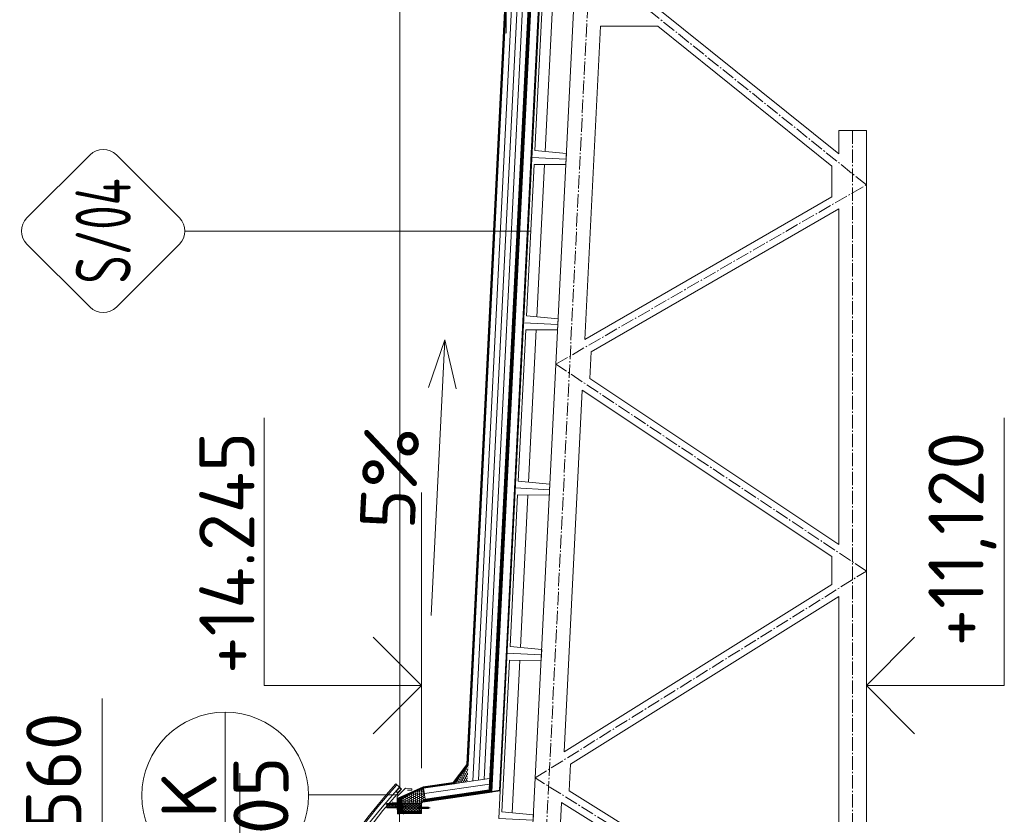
# Model space of a CAD drawing. Header units: millimetres. Extents: x -796345 to 3713765, y -2985421 to 2187451.
# Tile 171 of 256: x 201808 to 208945, y 75036 to 80798. Entities that reach past the tile are written whole.
import ezdxf
from ezdxf.enums import TextEntityAlignment as Align

# ---------------------------------------------------------------- set-up
doc = ezdxf.new("R2010")
doc.units = ezdxf.units.MM
for name, pattern in [('AM_DIN_G_W050', [13.75, 9.75, -1.5, 1, -1.5]), ('CARKOVANA', [5, 3, -2]), ('DASHDOT', [25.4, 12.7, -6.35, 0, -6.35])]:
    doc.linetypes.add(name, pattern=pattern)
doc.layers.add('_____detaily', color=1, linetype='Continuous')
for name, color, linetype, lineweight in [('A99_N_kce-pohl', 1, 'Continuous', 9), ('A99_N_kce-rez-sil', 6, 'Continuous', 18), ('A99_N_kce-rez-ten', 4, 'Continuous', 9), ('A99_N_koty-200-vysk', 6, 'Continuous', 9), ('A99_N_sraf', 252, 'Continuous', 0), ('A99_N_znaceni 200', 5, 'Continuous', 5), ('A99_S_kce-pohl', 7, 'Continuous', 5), ('A99_S_kce-rez-sil', 7, 'Continuous', 15), ('A99_S_kce-rez-ten', 7, 'Continuous', 9)]:
    doc.layers.add(name, color=color, linetype=linetype, lineweight=lineweight)
doc.styles.add('A99_kota', font='isocpeur.ttf', dxfattribs={"height": 2})
doc.styles.add('A99_popis', font='isocpeur.ttf')
doc.styles.add('ad_popis 100', font='isocpeur.ttf', dxfattribs={"height": 200})
doc.linetypes.add('IZOLACE', pattern='A,0.00254,-2.54,[134,ltypeshp.shx,S=2.54,R=0,X=-2.54,Y=0],-5.08,[134,ltypeshp.shx,S=2.54,R=180,X=2.54,Y=0],-2.54', length=10.16254)

# ---------------------------------------------------------------- blocks, each defined once
blk = doc.blocks.new('*U32')
at = {"color": 0, "linetype": 'ByBlock', "lineweight": -2}
blk.add_line((-3, 0), (7, 0), dxfattribs=at)
for points in [[(-1.75, -1.75), (0, 0), (1.75, -1.75)], [(0, 0), (0, -5), (0, -5), (9.7, -5)]]:
    blk.add_lwpolyline(points, dxfattribs=at)
at = {"color": 0, "linetype": 'ByBlock', "lineweight": -2, "style": 'A99_kota'}
for tag, p in [('VYSKA', (9.2, -2.25)), ('POPIS', (9.2, -5.5))]:
    blk.add_attdef(tag, text='', height=2, dxfattribs=at).set_placement(p, align=Align.TOP_RIGHT)
blk = doc.blocks.new('*U24')
at = {"color": 0, "linetype": 'ByBlock', "lineweight": -2}
blk.add_line((-3, 0), (7, 0), dxfattribs=at)
for points in [[(0, 0), (0, 5), (0, 5), (9.7, 5)], [(-1.75, 1.75), (0, 0), (1.75, 1.75)]]:
    blk.add_lwpolyline(points, dxfattribs=at)
at = {"color": 0, "linetype": 'ByBlock', "lineweight": -2, "style": 'A99_kota'}
for tag, p in [('VYSKA', (9.2, 7.75)), ('POPIS', (9.2, 4.5))]:
    blk.add_attdef(tag, text='', height=2, dxfattribs=at).set_placement(p, align=Align.TOP_RIGHT)
blk = doc.blocks.new('*U48')
at = {"color": 0, "linetype": 'ByBlock', "lineweight": -2}
blk.add_line((-3, 0), (7, 0), dxfattribs=at)
for points in [[(0, 0), (0, 5.7), (0, 5.7), (9.7, 5.7)], [(-1.75, 1.75), (0, 0), (1.75, 1.75)]]:
    blk.add_lwpolyline(points, dxfattribs=at)
at = {"color": 0, "linetype": 'ByBlock', "lineweight": -2, "style": 'A99_kota'}
for tag, p in [('VYSKA', (9.2, 8.45)), ('POPIS', (9.2, 5.2))]:
    blk.add_attdef(tag, text='', height=2, dxfattribs=at).set_placement(p, align=Align.TOP_RIGHT)
blk = doc.blocks.new('*U82')
at = {"color": 0}
for p, q in [((-0.721, 4.139), (-4.149, 0.711)), ((4.139, 0.711), (0.711, 4.139)), ((-4.149, -0.721), (-0.721, -4.149)), ((0.711, -4.149), (4.139, -0.721)), ((-0.005, -4.445), (-0.005, -23.273))]:
    blk.add_line(p, q, dxfattribs=at)
for centre, start, end in [((-0.005, 3.424), 45, 135), ((-3.433, -0.005), 135, 225), ((3.424, -0.005), 315, 45), ((-0.005, -3.433), 225, 315)]:
    blk.add_arc(centre, 1.012, start, end, dxfattribs=at)
at = {"color": 0, "linetype": 'ByBlock', "style": 'A99_popis', "width": 0.953108}
blk.add_attdef('SKLADBA', text='', height=3, rotation=0.0103, dxfattribs=at).set_placement((-2.863, -1.506), (2.855, -1.505), align=Align.FIT)
blk = doc.blocks.new('Befestiger_gross')
at = {"layer": '_____detaily', "linetype": 'Continuous', "lineweight": -2}
for p, q in [((1, -1), (0, 0)), ((1, 0), (0, 0)), ((1, -1), (0, 0)), ((1, 0), (0, 0)), ((2, 0), (1, 0)), ((1, 0), (1, 0)), ((1, 0), (1, 0)), ((2, 0), (1, 0)), ((1, 0), (1, 0)), ((1, 0), (1, 0)), ((2, 1), (2, 0)), ((2, 1), (2, 0)), ((2, 1), (2, 0)), ((2, -1), (2, 1)), ((3, 0), (2, 0)), ((3, 0), (2, 0)), ((3, 1), (4, 0)), ((3, 1), (3, 0)), ((3, 1), (4, 0)), ((3, -1), (3, 1)), ((4, -1), (5, 1)), ((5, 0), (4, 0)), ((5, 0), (4, 0)), ((5, 1), (5, 0)), ((6, 0), (5, 0)), ((5, 0), (5, 1)), ((5, -1), (6, 1)), ((5, 1), (5, 0)), ((6, 0), (5, 0)), ((7, 1), (6, 1)), ((6, 1), (6, 1)), ((6, 1), (6, 1)), ((6, 0), (6, 1)), ((7, 1), (6, 1)), ((6, 1), (6, 1)), ((6, 1), (6, 1)), ((6, -1), (7, 1)), ((7, 1), (7, 1)), ((8, 1), (7, 1)), ((7, 1), (7, 1)), ((7, 1), (7, 1)), ((8, 1), (7, 1)), ((8, 1), (8, 1)), ((9, 1), (8, 1)), ((8, 1), (8, 1)), ((8, 1), (8, 1)), ((8, -1), (8, 1)), ((9, 1), (8, 1)), ((9, 1), (10, 1)), ((9, 1), (9, 1)), ((9, 1), (10, 1)), ((9, -1), (9, 1)), ((10, 1), (10, 1)), ((11, 1), (10, 1)), ((10, -1), (11, 1)), ((10, 1), (10, 1)), ((11, 1), (11, 0)), ((11, 1), (11, 0)), ((11, -1), (12, 1)), ((12, 0), (11, 0)), ((12, 0), (11, 0)), ((12, 1), (12, 0)), ((12, 1), (12, 0)), ((12, 1), (12, 0)), ((12, -1), (13, 1)), ((13, 0), (12, 0)), ((13, 0), (12, 0)), ((13, 1), (13, 0)), ((14, 0), (13, 0)), ((13, 1), (13, 0)), ((13, 1), (13, 0)), ((14, 0), (13, 0)), ((15, 1), (14, 1)), ((14, 1), (14, 1)), ((14, 1), (14, 1)), ((14, 1), (14, 0)), ((15, 1), (14, 1)), ((14, 1), (14, 1)), ((14, 1), (14, 1)), ((14, -1), (14, 1)), ((15, 1), (16, 1)), ((15, 1), (15, 1)), ((15, 1), (16, 1)), ((15, -1), (15, 1)), ((16, 1), (16, 1)), ((17, 1), (16, 1)), ((16, 1), (16, 1)), ((16, -1), (17, 1)), ((17, 1), (17, 1)), ((18, 1), (17, 1)), ((17, 1), (17, 1)), ((18, 1), (17, 1)), ((17, -1), (18, 1)), ((18, 1), (18, 1)), ((19, 1), (18, 1)), ((18, 1), (18, 1)), ((18, 1), (18, 1)), ((19, 1), (18, 1)), ((18, -1), (19, 1)), ((20, 1), (19, 1)), ((19, 1), (19, 1)), ((19, 1), (19, 1)), ((20, 1), (19, 1)), ((19, -1), (20, 1)), ((19, 1), (19, 1)), ((21, 1), (20, 1)), ((20, 1), (20, 1)), ((20, 1), (20, 1)), ((20, 1), (20, 1)), ((21, 1), (20, 1)), ((20, 1), (20, 1)), ((20, 1), (20, 1)), ((21, 1), (21, 1)), ((22, 1), (21, 1)), ((21, 1), (21, 1)), ((21, 1), (21, 1)), ((21, -1), (21, 1)), ((22, 1), (21, 1)), ((22, 1), (23, 1)), ((22, 1), (22, 1)), ((22, 1), (23, 1)), ((22, -1), (22, 1)), ((24, 1), (23, 1)), ((24, 1), (23, 1)), ((23, -1), (24, 1)), ((24, 1), (24, 1)), ((25, 1), (24, 1)), ((24, 1), (24, 1)), ((24, 1), (24, 1)), ((25, 1), (24, 1)), ((24, -1), (25, 1)), ((25, 1), (25, 1)), ((26, 1), (25, 1)), ((25, 1), (25, 1)), ((25, 1), (25, 1)), ((26, 1), (25, 1)), ((25, -1), (26, 1)), ((26, 1), (26, 1)), ((27, 1), (26, 1)), ((26, 1), (26, 1)), ((26, 1), (26, 1)), ((27, 1), (26, 1)), ((28, 0), (27, 0)), ((27, 1), (27, 0)), ((27, 1), (27, 1)), ((28, 0), (27, 0)), ((27, 1), (27, 0)), ((27, -1), (27, 1)), ((28, 1), (29, 0)), ((28, 1), (28, 0)), ((28, 1), (29, 0)), ((28, -1), (28, 1)), ((29, 0), (29, 0)), ((29, 0), (29, 0)), ((30, 1), (29, 0)), ((29, 0), (29, 0)), ((29, 0), (29, 0)), ((29, -1), (30, 1)), ((30, 1), (30, 0)), ((31, 0), (30, 0)), ((30, 1), (30, 0)), ((31, 0), (30, 0)), ((30, -1), (31, 1)), ((31, 1), (31, 0)), ((32, 0), (31, 0)), ((31, 1), (31, 0)), ((31, 1), (31, 0)), ((32, 0), (31, 0)), ((31, -1), (32, 1)), ((32, 1), (32, 0)), ((33, 0), (32, 0)), ((32, 1), (32, 0)), ((32, 1), (32, 0)), ((33, 0), (32, 0)), ((32, -1), (33, 1)), ((33, 1), (33, 0)), ((34, 0), (33, 0)), ((33, 1), (33, 0)), ((33, 1), (33, 0)), ((34, 0), (33, 0)), ((34, 1), (34, 0)), ((36, 0), (34, 0)), ((34, 1), (34, 0)), ((34, -1), (34, 1)), ((34, 1), (34, 0)), ((36, 0), (34, 0)), ((36, 0), (37, 1)), ((36, 0), (37, 1)), ((37, -1), (37, 1)), ((37, -1), (37, 1)), ((2, -1), (1, -1)), ((2, -1), (1, -1)), ((2, -1), (2, -1)), ((3, -1), (2, -1)), ((2, -1), (2, -1)), ((2, -1), (2, -1)), ((3, -1), (2, -1)), ((3, -1), (3, -1)), ((4, -1), (3, -1)), ((3, -1), (3, -1)), ((3, -1), (3, -1)), ((4, -1), (3, -1)), ((5, 0), (4, 0)), ((4, 0), (4, -1)), ((5, 0), (4, 0)), ((4, -1), (4, -1)), ((4, -1), (4, -1)), ((6, 0), (5, 0)), ((5, 0), (5, -1)), ((5, 0), (5, -1)), ((6, 0), (5, 0)), ((5, 0), (5, -1)), ((6, 0), (6, -1)), ((7, 0), (6, -1)), ((6, 0), (6, -1)), ((7, 0), (7, 0)), ((7, 0), (8, -1)), ((7, 0), (7, 0)), ((7, 0), (8, -1)), ((9, 0), (8, 0)), ((8, 0), (8, -1)), ((9, 0), (8, 0)), ((9, 0), (9, -1)), ((10, 0), (9, 0)), ((9, 0), (9, -1)), ((9, 0), (9, -1)), ((10, 0), (9, 0)), ((10, 0), (10, -1)), ((10, 0), (10, -1)), ((11, -1), (10, -1)), ((10, -1), (10, -1)), ((11, -1), (10, -1)), ((11, -1), (11, -1)), ((12, -1), (11, -1)), ((11, -1), (11, -1)), ((11, -1), (11, -1)), ((12, -1), (11, -1)), ((13, 0), (12, -1)), ((12, -1), (12, -1)), ((12, -1), (12, -1)), ((13, 0), (13, 0)), ((13, 0), (14, -1)), ((13, 0), (13, 0)), ((13, 0), (14, -1)), ((15, 0), (14, 0)), ((14, 0), (14, -1)), ((15, 0), (14, 0)), ((15, 0), (15, -1)), ((16, 0), (15, 0)), ((15, 0), (15, -1)), ((15, 0), (15, -1)), ((16, 0), (15, 0)), ((16, 0), (16, -1)), ((17, 0), (16, 0)), ((16, 0), (16, -1)), ((16, 0), (16, -1)), ((17, 0), (16, 0)), ((17, 0), (17, -1)), ((18, 0), (17, 0)), ((17, 0), (17, -1)), ((17, 0), (17, -1)), ((18, 0), (17, 0)), ((19, 0), (18, 0)), ((18, 0), (18, -1)), ((18, 0), (18, -1)), ((19, 0), (18, 0)), ((18, 0), (18, -1)), ((19, 0), (19, -1)), ((20, 0), (19, -1)), ((19, 0), (19, -1)), ((21, 0), (20, 0)), ((21, 0), (20, 0)), ((21, 0), (21, -1)), ((22, 0), (21, 0)), ((21, 0), (21, -1)), ((21, 0), (21, -1)), ((22, 0), (21, 0)), ((22, 0), (22, -1)), ((23, 0), (22, 0)), ((22, 0), (22, -1)), ((22, 0), (22, -1)), ((23, 0), (22, 0)), ((23, 0), (23, -1)), ((24, 0), (23, 0)), ((23, 0), (23, -1)), ((23, 0), (23, -1)), ((24, 0), (23, 0)), ((24, 0), (24, -1)), ((25, 0), (24, 0)), ((24, 0), (24, -1)), ((24, 0), (24, -1)), ((25, 0), (24, 0)), ((25, 0), (25, -1)), ((25, 0), (25, -1)), ((26, -1), (25, -1)), ((26, -1), (27, -1)), ((26, -1), (26, -1)), ((26, -1), (27, -1)), ((26, -1), (26, -1)), ((28, -1), (27, -1)), ((27, -1), (27, -1)), ((28, -1), (27, -1)), ((29, -1), (28, -1)), ((28, -1), (28, -1)), ((28, -1), (28, -1)), ((29, -1), (28, -1)), ((28, -1), (28, -1)), ((29, -1), (29, -1)), ((30, -1), (29, -1)), ((29, -1), (29, -1)), ((29, -1), (29, -1)), ((30, -1), (29, -1)), ((30, -1), (30, -1)), ((31, -1), (30, -1)), ((30, -1), (30, -1)), ((30, -1), (30, -1)), ((31, -1), (30, -1)), ((31, -1), (31, -1)), ((32, -1), (31, -1)), ((31, -1), (31, -1)), ((31, -1), (31, -1)), ((32, -1), (31, -1)), ((32, -1), (32, -1)), ((33, -1), (32, -1)), ((32, -1), (32, -1)), ((34, -1), (33, -1)), ((34, -1), (33, -1)), ((37, -1), (34, -1)), ((34, -1), (34, -1)), ((37, -1), (34, -1)), ((34, -1), (34, -1)), ((34, -1), (34, -1)), ((37, -1), (37, -1)), ((37, -1), (37, -1))]:
    blk.add_line(p, q, dxfattribs=at)
blk = doc.blocks.new('*U20')
at = {"color": 0, "linetype": 'ByBlock'}
blk.add_line((-3.02, 0), (3.02, 0), dxfattribs=at)
blk.add_circle((0, 0), 3.02, dxfattribs=at)
at = {"color": 0, "linetype": 'ByBlock', "style": 'A99_popis'}
for tag, p in [('KATEGORIE', (0, 1.31)), ('PRVEK', (0, -1.298))]:
    blk.add_attdef(tag, text='', height=2, dxfattribs=at).set_placement(p, align=Align.MIDDLE_CENTER)

msp = doc.modelspace()

# ---------------------------------------------------------------- hatches: boundary and pattern name
at = {"layer": 'A99_N_kce-rez-ten', "lineweight": 0, "transparency": 33554562}
h = msp.add_hatch(dxfattribs=at)
h.set_pattern_fill('ANSI31', color=1, scale=50)
h.set_pattern_definition([(135, (209140, 35042.8334), (-4.4194174, -4.4194174), [])])
h.paths.add_polyline_path([(204580, 75152.5), (204580, 75057.5), (204560, 75057.5), (204560, 75145)])
at = {"layer": 'A99_N_kce-rez-ten', "linetype": 'Continuous', "lineweight": 0}
h = msp.add_hatch(dxfattribs=at)
h.set_pattern_fill('HONEY', color=1, scale=0.25, style=2)
h.set_pattern_definition([(90, (-120.5, -981013.5), (-5.41265875, 9.375), [6.25, -12.5]), (210, (-120.5, -981013.5), (-5.412658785, -9.37499998), [6.25, -12.5]), (150, (-120.5, -981013.5), (-10.825317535, 2e-08), [-12.5, 6.25])])
h.paths.add_polyline_path([(204543.5, 75113.5), (204543.5, 75083.5), (204468.5, 75083.5), (204468.5, 75109.5), (204526, 75110), (204526, 75113.5)])
at = {"layer": 'A99_N_kce-rez-ten', "lineweight": 0}
for points in [[(204540.7, 75082.5), (204540.7, 75097.5), (204541.7, 75097.5), (204541.7, 75082.5)], [(204583, 75082.5), (204583, 75097.5), (204582, 75097.5), (204582, 75082.5)], [(204709, 75075), (204709, 75090), (204710, 75090), (204710, 75075)]]:
    msp.add_hatch(color=1, dxfattribs=at).paths.add_polyline_path(points)
at = {"layer": 'A99_N_kce-rez-ten', "linetype": 'Continuous', "lineweight": 0}
h = msp.add_hatch(dxfattribs=at)
h.set_pattern_fill('HONEY', color=1, scale=0.25, style=2)
h.set_pattern_definition([(90, (3e-07, -980987.5), (-5.41265875, 9.375), [6.25, -12.5]), (210, (3e-07, -980987.5), (-5.412658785, -9.37499998), [6.25, -12.5]), (150, (3e-07, -980987.5), (-10.825317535, 2e-08), [-12.5, 6.25])])
h.paths.add_polyline_path([(204582, 75115.5), (204718, 75114.5), (204718, 75059.5), (204582, 75059.5)])
at = {"layer": 'A99_N_kce-rez-ten', "lineweight": 0, "transparency": 33554562}
h = msp.add_hatch(dxfattribs=at)
h.set_pattern_fill('ANSI31', color=1, scale=50)
h.set_pattern_definition([(135, (209140, 35115.3334), (-4.4194174, -4.4194174), [])])
h.paths.add_polyline_path([(204560, 75057.5), (204720, 75057.5), (204720, 75042.5), (204560, 75042.5)])
at = {"layer": 'A99_N_sraf', "lineweight": 0, "transparency": 33554562}
h = msp.add_hatch(dxfattribs=at)
h.set_pattern_fill('HONEY', color=1, scale=75)
h.set_pattern_definition([(272.86, (205061.98, 69152.847), (8.810534, -13.639882), [9.375, -18.75]), (32.86, (205061.98, 69152.847), (7.407217, 14.450087), [9.375, -18.75]), (332.86, (205061.98, 69152.847), (16.217751, 0.810205), [-18.75, 9.375])])
h.paths.add_polyline_path([(205059.3, 75393.1), (205053.2, 75271.8), (204956.5, 75257.7)])
h = msp.add_hatch(dxfattribs=at)
h.set_pattern_fill('HONEY', color=1, scale=75)
h.set_pattern_definition([(0, (0, 36000), (14.0625, 8.11898812), [9.375, -18.75]), (120, (0, 36000), (-14.06249997, 8.11898818), [9.375, -18.75]), (60, (0, 36000), (3e-08, 16.2379763), [-18.75, 9.375])])
h.paths.add_polyline_path([(204580, 75117.5), (204580, 75156.4), (204735.5, 75225.7), (204746.9, 75146.5), (204720, 75117.5)])

# ---------------------------------------------------------------- linework, layer by layer
at = {"layer": 'A99_N_kce-pohl'}
msp.add_lwpolyline([(204564.8, 82489.8), (204564.8, 75230)], dxfattribs=at)
at = {"layer": 'A99_N_kce-pohl', "lineweight": 0}
msp.add_lwpolyline([(205214.6, 75295.2), (204735.5, 75225.7)], dxfattribs=at)
at = {"layer": 'A99_N_kce-pohl', "lineweight": 5}
for points in [[(204620, 75210), (204650, 75210), (204650, 75220), (204605, 75225), (204545, 75165), (204545, 75120), (204515, 75120)], [(204560, 75040.5), (204560, 72300)]]:
    msp.add_lwpolyline(points, dxfattribs=at)
at = {"layer": 'A99_N_kce-pohl', "linetype": 'Continuous'}
for points in [[(204549.3, 75189.6), (204576, 75219.5), (204561, 75232.8), (204534.4, 75202.9)], [(204549.1, 75193.1), (204572.4, 75219.3), (204561.2, 75229.2), (204537.9, 75203.1)]]:
    msp.add_lwpolyline(points, close=True, dxfattribs=at)
for points in [[(204561, 75232.8), (204534.9, 75256.1)], [(204576, 75219.5), (204549.3, 75189.6)]]:
    msp.add_lwpolyline(points, dxfattribs=at)
at = {"layer": 'A99_N_kce-pohl', "linetype": 'Continuous', "lineweight": 0}
msp.add_lwpolyline([(204735.5, 75225.7), (204580, 75156.4), (204580, 75117.5), (204720, 75117.5), (204746.9, 75146.5)], close=True, dxfattribs=at)
at = {"layer": 'A99_N_kce-pohl', "linetype": 'Continuous', "lineweight": 5}
for radius, start, end in [(4410, 137.90791, 222.09209), (4355, 137.90451, 221.56924)]:
    msp.add_arc((207807.5, 72300), radius, start, end, dxfattribs=at)
at = {"layer": 'A99_N_kce-rez-sil', "color": 1, "linetype": 'Continuous', "lineweight": 5}
for radius, start, end in [(4400, 137.90791, 222.09209), (4375, 137.90603, 222.09397)]:
    msp.add_arc((207807.5, 72300), radius, start, end, dxfattribs=at)
at = {"layer": 'A99_N_kce-rez-ten', "color": 1, "lineweight": 0}
for p, q in [((204535.4, 75086.4), (204535.4, 75093.5)), ((204538.6, 75094.3), (204536.2, 75094.3)), ((204538.6, 75091.9), (204536.2, 75091.9)), ((204538.5, 75088), (204536.2, 75088)), ((204538.6, 75088), (204536.2, 75088)), ((204538.6, 75085.6), (204536.2, 75085.6)), ((204539.4, 75095), (204538.9, 75095)), ((204538.9, 75085), (204538.9, 75095)), ((204539.4, 75085), (204538.9, 75085)), ((204539.7, 75098), (204539.4, 75094.3)), ((204539.4, 75085), (204539.4, 75095)), ((204539.4, 75085.6), (204539.4, 75094.3)), ((204539.4, 75085.6), (204539.7, 75082)), ((204540.7, 75098), (204539.7, 75098)), ((204540.7, 75098), (204539.7, 75098)), ((204540.7, 75082), (204539.7, 75082)), ((204540.7, 75082), (204539.7, 75082)), ((204540.7, 75098), (204540.7, 75082)), ((204540.7, 75082.5), (204540.7, 75097.5)), ((204540.7, 75097.5), (204541.7, 75097.5)), ((204541.7, 75097.5), (204540.7, 75097.5)), ((204541.7, 75082.5), (204540.7, 75082.5)), ((204541.7, 75097.5), (204541.7, 75082.5)), ((204580, 75093.2), (204541.7, 75093.2)), ((204580, 75086.9), (204541.7, 75086.9)), ((204583, 75097.5), (204582, 75097.5)), ((204582, 75097.5), (204582, 75082.5)), ((204582, 75097.5), (204583, 75097.5)), ((204582, 75082.5), (204583, 75082.5)), ((204583, 75098), (204584, 75098)), ((204583, 75098), (204583, 75082)), ((204583, 75098), (204584, 75098)), ((204583, 75082.5), (204583, 75097.5)), ((204583, 75082), (204584, 75082)), ((204583, 75082), (204584, 75082)), ((204584, 75098), (204584.4, 75094.3)), ((204584.4, 75085.6), (204584, 75082)), ((204584.4, 75095), (204584.9, 75095)), ((204584.4, 75085), (204584.4, 75095)), ((204584.4, 75085.6), (204584.4, 75094.3)), ((204584.4, 75085), (204584.9, 75085)), ((204584.9, 75085), (204584.9, 75095)), ((204585.2, 75094.3), (204587.5, 75094.3)), ((204585.2, 75091.9), (204587.5, 75091.9)), ((204585.2, 75088), (204587.5, 75088)), ((204585.2, 75088), (204587.5, 75088)), ((204585.2, 75085.6), (204587.5, 75085.6)), ((204588.3, 75086.4), (204588.3, 75093.5)), ((204589.4, 75092.3), (204588.3, 75087.8)), ((204588.3, 75087.8), (204588.8, 75086.9)), ((204589.4, 75092.3), (204588.6, 75092.3)), ((204589.9, 75093.2), (204588.8, 75086.9)), ((204589.3, 75087.8), (204588.8, 75086.9)), ((204590.4, 75092.3), (204589.3, 75087.8)), ((204590.1, 75087.8), (204589.3, 75087.8)), ((204589.9, 75093.2), (204589.4, 75092.3)), ((204589.9, 75093.2), (204590.4, 75092.3)), ((204591.2, 75092.3), (204590.1, 75087.8)), ((204590.1, 75087.8), (204590.6, 75086.9)), ((204591.2, 75092.3), (204590.4, 75092.3)), ((204591.7, 75093.2), (204590.6, 75086.9)), ((204591.1, 75087.8), (204590.6, 75086.9)), ((204592.2, 75092.3), (204591.1, 75087.8)), ((204591.9, 75087.8), (204591.1, 75087.8)), ((204591.7, 75093.2), (204591.2, 75092.3)), ((204591.7, 75093.2), (204592.2, 75092.3)), ((204593, 75092.3), (204591.9, 75087.8)), ((204591.9, 75087.8), (204592.4, 75086.9)), ((204593, 75092.3), (204592.2, 75092.3)), ((204593.5, 75093.2), (204592.4, 75086.9)), ((204592.9, 75087.8), (204592.4, 75086.9)), ((204594, 75092.3), (204592.9, 75087.8)), ((204593.7, 75087.8), (204592.9, 75087.8)), ((204593.5, 75093.2), (204593, 75092.3)), ((204593.5, 75093.2), (204594, 75092.3)), ((204594.8, 75092.3), (204593.7, 75087.8)), ((204593.7, 75087.8), (204594.2, 75086.9)), ((204594.8, 75092.3), (204594, 75092.3)), ((204595.3, 75093.2), (204594.2, 75086.9)), ((204594.7, 75087.8), (204594.2, 75086.9)), ((204595.8, 75092.3), (204594.7, 75087.8)), ((204595.5, 75087.8), (204594.7, 75087.8)), ((204595.3, 75093.2), (204594.8, 75092.3)), ((204595.3, 75093.2), (204595.8, 75092.3)), ((204596.6, 75092.3), (204595.5, 75087.8)), ((204595.5, 75087.8), (204596, 75086.9)), ((204596.6, 75092.3), (204595.8, 75092.3)), ((204597.1, 75093.2), (204596, 75086.9)), ((204596.5, 75087.8), (204596, 75086.9)), ((204597.6, 75092.3), (204596.5, 75087.8)), ((204597.3, 75087.8), (204596.5, 75087.8)), ((204597.1, 75093.2), (204596.6, 75092.3)), ((204597.1, 75093.2), (204597.6, 75092.3)), ((204598.4, 75092.3), (204597.3, 75087.8)), ((204597.3, 75087.8), (204597.8, 75086.9)), ((204598.4, 75092.3), (204597.6, 75092.3)), ((204598.9, 75093.2), (204597.8, 75086.9)), ((204598.3, 75087.8), (204597.8, 75086.9)), ((204599.4, 75092.3), (204598.3, 75087.8)), ((204599.1, 75087.8), (204598.3, 75087.8)), ((204598.9, 75093.2), (204598.4, 75092.3)), ((204598.9, 75093.2), (204599.4, 75092.3)), ((204600.2, 75092.3), (204599.1, 75087.8)), ((204599.1, 75087.8), (204599.6, 75086.9)), ((204600.2, 75092.3), (204599.4, 75092.3)), ((204600.7, 75093.2), (204599.6, 75086.9)), ((204600.1, 75087.8), (204599.6, 75086.9)), ((204601.2, 75092.3), (204600.1, 75087.8)), ((204600.9, 75087.8), (204600.1, 75087.8)), ((204600.7, 75093.2), (204600.2, 75092.3)), ((204600.7, 75093.2), (204601.2, 75092.3)), ((204601.2, 75089.2), (204600.9, 75087.8)), ((204600.9, 75087.8), (204601.2, 75087.1)), ((204601.2, 75092.3), (204601.9, 75092.1)), ((204601.2, 75092.3), (204601.2, 75087.1)), ((204601.9, 75087.9), (204601.2, 75087.8)), ((204601.9, 75092.1), (204601.9, 75087.9)), ((204703.7, 75078.9), (204703.7, 75086)), ((204706.8, 75086.8), (204704.5, 75086.8)), ((204706.8, 75084.4), (204704.5, 75084.4)), ((204706.8, 75080.5), (204704.5, 75080.5)), ((204706.8, 75080.5), (204704.5, 75080.5)), ((204707.6, 75087.5), (204707.1, 75087.5)), ((204707.1, 75077.5), (204707.1, 75087.5)), ((204708, 75090.5), (204707.6, 75086.8)), ((204707.6, 75077.5), (204707.6, 75087.5)), ((204707.6, 75078.1), (204707.6, 75086.8)), ((204709, 75090.5), (204708, 75090.5)), ((204709, 75090.5), (204708, 75090.5)), ((204709, 75090.5), (204709, 75074.5)), ((204709, 75075), (204709, 75090)), ((204709, 75090), (204710, 75090)), ((204710, 75090), (204709, 75090)), ((204710, 75090), (204710, 75075)), ((204757.3, 75085.7), (204710, 75085.7)), ((204757.3, 75079.4), (204710, 75079.4)), ((204757.7, 75085.7), (204756.6, 75079.4)), ((204758.2, 75084.8), (204757.1, 75080.3)), ((204757.9, 75080.3), (204757.1, 75080.3)), ((204757.7, 75085.7), (204757.2, 75084.8)), ((204757.7, 75085.7), (204758.2, 75084.8)), ((204759, 75084.8), (204757.9, 75080.3)), ((204757.9, 75080.3), (204758.4, 75079.4)), ((204759, 75084.8), (204758.2, 75084.8)), ((204759.5, 75085.7), (204758.4, 75079.4)), ((204758.9, 75080.3), (204758.4, 75079.4)), ((204760, 75084.8), (204758.9, 75080.3)), ((204759.7, 75080.3), (204758.9, 75080.3)), ((204759.5, 75085.7), (204759, 75084.8)), ((204759.5, 75085.7), (204760, 75084.8)), ((204760.8, 75084.8), (204759.7, 75080.3)), ((204759.7, 75080.3), (204760.2, 75079.4)), ((204760.8, 75084.8), (204760, 75084.8)), ((204761.3, 75085.7), (204760.2, 75079.4)), ((204760.7, 75080.3), (204760.2, 75079.4)), ((204761.8, 75084.8), (204760.7, 75080.3)), ((204761.5, 75080.3), (204760.7, 75080.3)), ((204761.3, 75085.7), (204760.8, 75084.8)), ((204761.3, 75085.7), (204761.8, 75084.8)), ((204762.6, 75084.8), (204761.5, 75080.3)), ((204761.5, 75080.3), (204762, 75079.4)), ((204762.6, 75084.8), (204761.8, 75084.8)), ((204763.1, 75085.7), (204762, 75079.4)), ((204762.5, 75080.3), (204762, 75079.4)), ((204763.6, 75084.8), (204762.5, 75080.3)), ((204763.3, 75080.3), (204762.5, 75080.3)), ((204763.1, 75085.7), (204762.6, 75084.8)), ((204763.1, 75085.7), (204763.6, 75084.8)), ((204764.4, 75084.8), (204763.3, 75080.3)), ((204763.3, 75080.3), (204763.8, 75079.4)), ((204764.4, 75084.8), (204763.6, 75084.8)), ((204764.9, 75085.7), (204763.8, 75079.4)), ((204764.3, 75080.3), (204763.8, 75079.4)), ((204765.4, 75084.8), (204764.3, 75080.3)), ((204765.1, 75080.3), (204764.3, 75080.3)), ((204764.9, 75085.7), (204764.4, 75084.8)), ((204764.9, 75085.7), (204765.4, 75084.8)), ((204766.2, 75084.8), (204765.1, 75080.3)), ((204765.1, 75080.3), (204765.6, 75079.4)), ((204766.2, 75084.8), (204765.4, 75084.8)), ((204766.7, 75085.7), (204765.6, 75079.4)), ((204766.1, 75080.3), (204765.6, 75079.4)), ((204767.2, 75084.8), (204766.1, 75080.3)), ((204766.9, 75080.3), (204766.1, 75080.3)), ((204766.7, 75085.7), (204766.2, 75084.8)), ((204766.7, 75085.7), (204767.2, 75084.8)), ((204768, 75084.8), (204766.9, 75080.3)), ((204766.9, 75080.3), (204767.4, 75079.4)), ((204768, 75084.8), (204767.2, 75084.8)), ((204768.5, 75085.7), (204767.4, 75079.4)), ((204767.9, 75080.3), (204767.4, 75079.4)), ((204769, 75084.8), (204767.9, 75080.3)), ((204768.7, 75080.3), (204767.9, 75080.3)), ((204768.5, 75085.7), (204768, 75084.8)), ((204768.5, 75085.7), (204769, 75084.8)), ((204769, 75081.7), (204768.7, 75080.3)), ((204768.7, 75080.3), (204769, 75079.6)), ((204769, 75084.8), (204769.7, 75084.6)), ((204769, 75084.8), (204769, 75079.6)), ((204769.7, 75080.4), (204769, 75080.3)), ((204769.7, 75084.6), (204769.7, 75080.4)), ((204706.8, 75078.1), (204704.5, 75078.1)), ((204707.6, 75077.5), (204707.1, 75077.5)), ((204707.6, 75078.1), (204708, 75074.5)), ((204709, 75074.5), (204708, 75074.5)), ((204709, 75074.5), (204708, 75074.5)), ((204710, 75075), (204709, 75075))]:
    msp.add_line(p, q, dxfattribs=at)
at = {"layer": 'A99_N_kce-rez-ten', "linetype": 'CARKOVANA', "lineweight": 0, "ltscale": 15, "const_width": 5}
for points in [[(205692.5, 81300), (205692.5, 81159.7, -0.400665), (205680.6, 81147.3), (205363.4, 81132.5, 0.386254), (205337.2, 81106.4), (205051.9, 75395.8), (204952.4, 75264.7), (204733.4, 75232.9), (204552.5, 75152.4), (204552.5, 75042.5)], [(205697.5, 81300), (205697.5, 81159.7, -0.400665), (205680.8, 81142.3), (205363.6, 81127.5, 0.386254), (205342.2, 81106.2), (205056.8, 75394), (204955.1, 75260), (204734.8, 75228.1), (204557.5, 75149.1), (204557.5, 75042.5)]]:
    msp.add_lwpolyline(points, format="xyb", dxfattribs=at)
at = {"layer": 'A99_N_kce-rez-ten', "linetype": 'Continuous', "lineweight": 0, "ltscale": 0.5}
for points in [[(205690, 81300), (205690, 81159.7, -0.400665), (205680.5, 81149.8), (205363.3, 81135, 0.386254), (205334.7, 81106.5), (205049.4, 75396.7), (204951, 75267), (204732.7, 75235.3), (204550, 75154), (204550, 75042.5)], [(205695, 81300), (205695, 81159.7, -0.400665), (205680.7, 81144.8), (205363.5, 81130, 0.386254), (205339.7, 81106.3), (205054.4, 75394.9), (204953.7, 75262.4), (204734.1, 75230.5), (204555, 75150.7), (204555, 75042.5)], [(205700, 81300), (205700, 81159.7, -0.400665), (205680.9, 81139.8), (205363.7, 81125, 0.386254), (205344.7, 81106), (205059.3, 75393.1), (204956.5, 75257.7), (204735.5, 75225.7), (204560, 75147.5), (204560, 75042.5)]]:
    msp.add_lwpolyline(points, format="xyb", dxfattribs=at)
at = {"layer": 'A99_N_kce-rez-ten', "lineweight": 0}
msp.add_lwpolyline([(205426.4, 81137.9), (205133.9, 75283.5)], dxfattribs=at)
at = {"layer": 'A99_N_kce-rez-ten', "linetype": 'Continuous', "lineweight": 0}
for points in [[(204555, 75042.5), (204555, 75150.7), (204734.1, 75230.5), (204953.7, 75262.4), (205054.4, 75394.9), (205337.7, 81066.4)], [(204560, 75042.5), (204560, 75147.5), (204735.5, 75225.7), (204956.5, 75257.7), (205059.3, 75393.1), (205342.7, 81066.1)]]:
    msp.add_lwpolyline(points, dxfattribs=at)
at = {"layer": 'A99_N_kce-rez-ten', "color": 1, "linetype": 'Continuous', "lineweight": 0}
for points in [[(204580, 75153), (204580, 75057.5), (204560, 75057.5), (204560, 75144.5)], [(204543.5, 75113.5), (204543.5, 75083.5), (204468.5, 75083.5), (204468.5, 75113.5)], [(204526, 75113.5), (204526, 75110), (204468.5, 75110), (204468.5, 75113.5)], [(204547.5, 75117.5), (204547.5, 75122.5), (204550, 75122.5), (204550, 75042.5), (204560, 75042.5), (204560, 75040.5), (204547.5, 75040.5), (204547.5, 75117.5)], [(204602, 75057.5), (204580, 75057.5), (204580, 75117.5), (204720, 75117.5), (204720, 75057.5), (204698, 75057.5), (204698, 75059.5), (204718, 75059.5), (204718, 75115.5), (204582, 75115.5), (204582, 75059.5), (204602, 75059.5)], [(204720, 75042.5), (204560, 75042.5), (204560, 75057.5), (204720, 75057.5)]]:
    msp.add_lwpolyline(points, close=True, dxfattribs=at)
msp.add_lwpolyline([(204547.5, 75069), (204547.5, 75114.5, 0.414214), (204544.5, 75117.5), (204497.5, 75117.5)], format="xyb", dxfattribs=at)
msp.add_lwpolyline([(204497.5, 75117.5), (204497.5, 75113.5), (204543.5, 75113.5), (204543.5, 75067.5), (204547.5, 75067.5)], dxfattribs=at)
at = {"layer": 'A99_N_kce-rez-ten', "color": 1, "linetype": 'DASHDOT', "lineweight": 0, "ltscale": 0.25}
for points in [[(204511, 75126.5), (204511, 75107)], [(204782.5, 75082.5), (204697.5, 75082.5)], [(204590.5, 75066.5), (204590.5, 75037)], [(204708, 75067), (204708, 75039.5)]]:
    msp.add_lwpolyline(points, dxfattribs=at)
at = {"layer": 'A99_N_kce-rez-ten', "color": 1, "lineweight": 0}
for points in [[(204725, 75087.5), (204772.5, 75087.5), (204772.5, 75082.5)], [(204725, 75077.5), (204772.5, 75077.5), (204772.5, 75082.5)]]:
    msp.add_lwpolyline(points, dxfattribs=at)
at = {"layer": 'A99_N_kce-rez-ten', "color": 1, "linetype": 'Continuous', "lineweight": 0}
msp.add_circle((204467, 75111.5), 1.5, dxfattribs=at)
at = {"layer": 'A99_N_kce-rez-ten', "color": 1, "lineweight": 0}
for centre, start, end in [((204536.2, 75093.5), 89.99668, 179.99668), ((204536.2, 75092.7), 179.99668, 269.99668), ((204536.2, 75091.1), 89.99668, 179.99668), ((204536.2, 75088.8), 179.99668, 269.99668), ((204536.2, 75087.2), 89.99668, 179.99668), ((204536.2, 75086.4), 179.99668, 269.99668), ((204587.5, 75093.5), 0.00332, 90.00332), ((204587.5, 75092.7), 270.00332, 0.00332), ((204587.5, 75091.1), 0.00332, 90.00332), ((204587.5, 75088.8), 270.00332, 0.00332), ((204587.5, 75087.2), 0.00332, 90.00332), ((204587.5, 75086.4), 270.00332, 0.00332), ((204704.5, 75086), 89.99668, 179.99668), ((204704.5, 75085.2), 179.99668, 269.99668), ((204704.5, 75083.6), 89.99668, 179.99668), ((204704.5, 75081.3), 179.99668, 269.99668), ((204704.5, 75079.7), 89.99668, 179.99668), ((204704.5, 75078.9), 179.99668, 269.99668)]:
    msp.add_arc(centre, 0.787, start, end, dxfattribs=at)
for centre, start_param, end_param in [((204538.6, 75095.1), 0.936145, 1.313741), ((204538.6, 75092.7), 0.936145, 1.313741), ((204538.6, 75091.1), 3.700141, 4.077737), ((204538.6, 75087.2), 3.700141, 4.077737), ((204538.6, 75088.8), 0.936145, 1.313741), ((204538.6, 75084.8), 3.700141, 4.077737), ((204706.8, 75087.6), 0.936145, 1.313741), ((204706.8, 75085.2), 0.936145, 1.313741), ((204706.8, 75083.6), 3.700141, 4.077737), ((204706.8, 75079.7), 3.700141, 4.077737), ((204706.8, 75081.3), 0.936145, 1.313741), ((204706.8, 75077.3), 3.700141, 4.077737)]:
    msp.add_ellipse(centre, major_axis=(-0.638, -0.47), ratio=1, start_param=start_param, end_param=end_param, dxfattribs=at)
at = {"layer": 'A99_N_kce-rez-ten', "color": 1, "lineweight": 0, "extrusion": (0, 0, -1)}
for centre, start_param, end_param in [((204585.2, 75095.1), 0.936145, 1.313741), ((204585.2, 75092.7), 0.936145, 1.313741), ((204585.2, 75091.1), 3.700141, 4.077737), ((204585.2, 75087.2), 3.700141, 4.077737), ((204585.2, 75088.8), 0.936145, 1.313741), ((204585.2, 75084.8), 3.700141, 4.077737)]:
    msp.add_ellipse(centre, major_axis=(0.638, -0.47), ratio=1, start_param=start_param, end_param=end_param, dxfattribs=at)
at = {"layer": 'A99_N_koty-200-vysk'}
for points in [[(204889.5, 78475.5), (204772.2, 78130.9)], [(204889.5, 78475.5), (204772.2, 78130.9)], [(204889.5, 78475.5), (204789.7, 76478)], [(204889.5, 78475.5), (204971.9, 78121)], [(204889.5, 78475.5), (204971.9, 78121)]]:
    msp.add_lwpolyline(points, dxfattribs=at)
at = {"layer": 'A99_N_sraf', "color": 1, "linetype": 'IZOLACE', "ltscale": 3.8}
for points in [[(205385.7, 81126), (205093.6, 75277.6)], [(205466, 81129.8), (205174.2, 75289.3)]]:
    msp.add_lwpolyline(points, dxfattribs=at)
at = {"layer": 'A99_N_sraf', "color": 1, "linetype": 'IZOLACE', "lineweight": 0, "ltscale": 4}
msp.add_lwpolyline([(205212.6, 75254.5), (204741.2, 75186.1)], dxfattribs=at)
at = {"layer": 'A99_N_znaceni 200', "lineweight": 5}
msp.add_lwpolyline([(203901.5, 75177.5), (204552.5, 75177.5)], dxfattribs=at)
at = {"layer": 'A99_S_kce-pohl', "lineweight": 5}
for p, q in [((207745, 79994.7), (207945, 79994.7)), ((207745, 79824.9), (207745, 79994.7))]:
    msp.add_line(p, q, dxfattribs=at)
for points in [[(205395, 72300), (205845, 81300)], [(207745, 79824.9), (206435, 80877.6)], [(205904.2, 78478.6), (206017.7, 80750)], [(206434.1, 80750), (206017.7, 80750)], [(207695, 79736.8), (206434.1, 80750)], [(207945, 72300), (207945, 79994.7)], [(207695, 79513.3), (207695, 79736.8)], [(205904.2, 78478.6), (207695, 79513.3)], [(205949.8, 78389.5), (207745, 79426.7)], [(207745, 76993.4), (207745, 79426.7)], [(205949.8, 78389.5), (205940.1, 78196.7)], [(207745, 76993.4), (205940.1, 78196.7)], [(205754.8, 75490.1), (205885.9, 78112.7)], [(207695, 76906.6), (205885.9, 78112.7)], [(207695, 76702.7), (207695, 76906.6)], [(205754.8, 75490.1), (207695, 76702.7)], [(205800.3, 75400.6), (207745, 76616)], [(207745, 73984), (207745, 76616)], [(205790.6, 75205.5), (205800.3, 75400.6)], [(207745, 73984), (205790.6, 75205.5)], [(207695, 73897.3), (205736.3, 75121.5)]]:
    msp.add_lwpolyline(points, dxfattribs=at)
at = {"layer": 'A99_S_kce-pohl', "color": 253, "linetype": 'AM_DIN_G_W050', "lineweight": 0, "ltscale": 10}
for points in [[(205494.9, 72295), (205944.9, 81295)], [(207945, 79600), (205940.7, 81210.7)], [(207845, 79994.7), (207845, 79994.7), (207845, 72300)], [(205545, 75300), (207945, 76800), (205695, 78300), (207945, 79600)], [(207945, 73800), (205545, 75300)]]:
    msp.add_lwpolyline(points, dxfattribs=at)
at = {"layer": 'A99_S_kce-rez-sil', "lineweight": 13}
for points in [[(205830, 81600), (205827.3, 80945.4), (205597.1, 80946.9), (205542.2, 79848.3), (205771.4, 79826.8), (205769.4, 79786.9), (205769.4, 79786.9)], [(205709.5, 78588.4), (205711.5, 78628.3), (205482.3, 78649.8), (205537.2, 79748.4), (205767.4, 79746.9), (205769.4, 79786.9), (205769.4, 79786.9)], [(205709.5, 78588.4), (205707.5, 78548.4), (205477.3, 78549.9), (205422.4, 77451.3), (205651.6, 77429.8), (205649.6, 77389.9), (205649.6, 77389.9)], [(205589.8, 76191.4), (205591.8, 76231.3), (205362.6, 76252.8), (205417.4, 77351.4), (205647.6, 77349.9), (205649.6, 77389.9), (205649.6, 77389.9)], [(205589.8, 76191.4), (205587.8, 76151.4), (205357.6, 76152.9), (205302.7, 75054.3), (205531.9, 75032.8), (205529.9, 74992.9), (205280.2, 75005.3)]]:
    msp.add_lwpolyline(points, dxfattribs=at)
at = {"layer": 'A99_S_kce-rez-ten', "linetype": 'CARKOVANA', "lineweight": 0, "ltscale": 15}
for points, const_width in [([(205513.7, 81081.3), (205220.1, 75204.3), (204730, 75133.8)], 20), ([(205230.4, 75199), (205286.8, 75207.1)], 5)]:
    msp.add_lwpolyline(points, dxfattribs=dict(at, const_width=const_width))
at = {"layer": 'A99_S_kce-rez-ten', "lineweight": 0}
for points in [[(205503.7, 81081.8), (205210.5, 75213.8), (204730, 75144)], [(205523.6, 81080.8), (205229.7, 75196.3), (204730, 75123.8)], [(205579.6, 80997.9), (205290.2, 75205.1), (204723.9, 75123)], [(205574.6, 80998.1), (205285.4, 75209.4)], [(205230.8, 75196.5), (205229.9, 75201.4), (205289.5, 75210)]]:
    msp.add_lwpolyline(points, dxfattribs=at)
at = {"layer": 'A99_S_kce-rez-ten', "linetype": 'CARKOVANA', "ltscale": 15, "const_width": 5}
msp.add_lwpolyline([(205577.1, 80998), (205287.6, 75205.2)], dxfattribs=at)
at = {"layer": 'A99_S_kce-rez-ten', "lineweight": 5}
for points in [[(205616.9, 79841.3), (205672.1, 80946.4)], [(205612.3, 79747.9), (205557, 78642.8)], [(205552.4, 78549.4), (205497.2, 77444.3)], [(205492.5, 77350.9), (205437.3, 76245.8)], [(205432.6, 76152.4), (205377.4, 75047.3)], [(205605.5, 72505.1), (205736.3, 75121.5)]]:
    msp.add_lwpolyline(points, dxfattribs=at)
at = {"layer": 'A99_S_kce-rez-ten', "lineweight": 0}
for points in [[(205769.4, 79786.9), (205519.7, 79799.4), (205459.8, 78600.9), (205709.5, 78588.4), (205711.5, 78628.3), (205482.3, 78649.8), (205537.2, 79748.4), (205767.4, 79746.9)], [(205709.5, 78588.4), (205459.8, 78600.9), (205400, 77402.4), (205649.6, 77389.9), (205651.6, 77429.8), (205422.4, 77451.3), (205477.3, 78549.9), (205707.5, 78548.4)], [(205649.6, 77389.9), (205400, 77402.4), (205340.1, 76203.8), (205589.8, 76191.4), (205591.8, 76231.3), (205362.6, 76252.8), (205417.4, 77351.4), (205647.6, 77349.9)], [(205589.8, 76191.4), (205340.1, 76203.8), (205280.2, 75005.3), (205529.9, 74992.9), (205531.9, 75032.8), (205302.7, 75054.3), (205357.6, 76152.9), (205587.8, 76151.4)]]:
    msp.add_lwpolyline(points, close=True, dxfattribs=at)

# ---------------------------------------------------------------- block references
at = {"layer": 'A99_N_kce-rez-ten', "color": 1, "linetype": 'Continuous', "lineweight": 0, "xscale": 0.61875, "yscale": 0.61875, "zscale": 0.61875, "rotation": 270.0000000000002}
for p in [(204590.5, 75065), (204708, 75065.1)]:
    msp.add_blockref('Befestiger_gross', p, dxfattribs=at)
at = {"layer": 'A99_N_koty-200-vysk', "lineweight": 5, "xscale": 200, "yscale": 200, "zscale": 200, "rotation": 90.00000000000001}
for name, p, values in [('*U24', (205335, 81300), {'VYSKA': '+13,630'}), ('*U32', (207945, 75970), {'VYSKA': '+11,120'}), ('*U24', (203405, 73935), {'VYSKA': '+15,560'})]:
    msp.add_blockref(name, p, dxfattribs=at).add_auto_attribs(values)
at = {"layer": 'A99_N_koty-200-vysk', "lineweight": 5}
ref = msp.add_blockref('*U48', (204720, 75970), dxfattribs=dict(at, xscale=200, yscale=200, zscale=200, rotation=90.00000000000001))
ref.add_attrib('VYSKA', '+14.245', dxfattribs={"layer": '0', "color": 0, "linetype": 'ByBlock', "lineweight": -2, "height": 400, "rotation": 90, "style": 'A99_kota'}).set_placement((203110, 77810), align=Align.TOP_RIGHT)
at = {"layer": 'A99_N_znaceni 200', "lineweight": 5}
ref = msp.add_blockref('*U82', (202412.7, 79266), dxfattribs=dict(at, xscale=133.3, yscale=133.3, zscale=133.3, rotation=89.99999999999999))
ref.add_attrib('SKLADBA', 'S/04', dxfattribs={"layer": '0', "color": 0, "linetype": 'ByBlock', "height": 400, "rotation": 90.01026, "style": 'A99_popis', "width": 0.635246}).set_placement((202613.5, 78884.3), (202613.3, 79646.6), align=Align.FIT)
at = {"layer": 'A99_N_znaceni 200', "xscale": 200, "yscale": 200, "zscale": 200, "rotation": 90.00000000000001}
msp.add_blockref('*U20', (203297.5, 75172.5), dxfattribs=at).add_auto_attribs({'KATEGORIE': 'K', 'PRVEK': '05'})

# ---------------------------------------------------------------- texts
at = {"layer": 'A99_N_koty-200-vysk', "insert": (204307.8, 77853.8), "char_height": 400, "attachment_point": 3, "rotation": 87.14, "style": 'ad_popis 100'}
msp.add_mtext_dynamic_manual_height_columns('5%', width=140, gutter_width=2000, heights=[0], dxfattribs=at)
msp.add_mtext_dynamic_manual_height_columns('5%', width=140, gutter_width=2000, heights=[0], dxfattribs=at)

doc.saveas('drawing.dxf')
